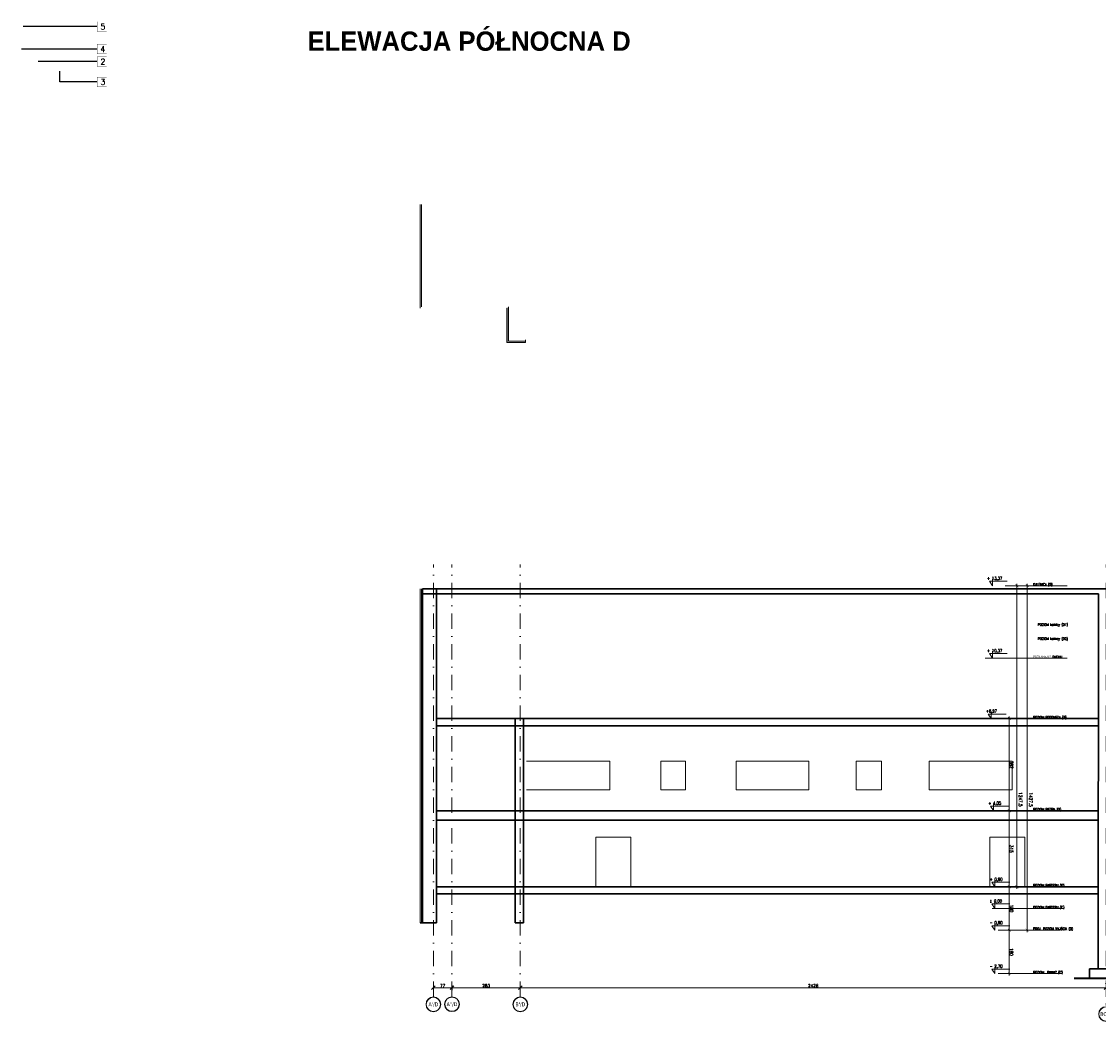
# Model space of a CAD drawing. Header units: millimetres. Extents: x 23192 to 177760, y -399809 to -79279.
# Tile 39 of 70: x 56320 to 60781, y -209475 to -205332. Entities that reach past the tile are written whole.
import ezdxf
from ezdxf.enums import TextEntityAlignment as Align

# ---------------------------------------------------------------- set-up
doc = ezdxf.new("R2010")
doc.units = ezdxf.units.MM
doc.linetypes.add('DASHDOT', pattern=[25.4, 12.7, -6.35, 0, -6.35])
doc.layers.get('0').update_dxf_attribs({"lineweight": 0})
for name, color, linetype, lineweight in [('!! 0_ Istn-sciany', 3, 'Continuous', 30), ('!! 0_ Istn-widok', 1, 'Continuous', 15), ('!! 0_ Opis', 8, 'Continuous', 13), ('!! 1_ tynk zewn  - nowy', 21, 'Continuous', 20), ('!! 1_PROJ Sciany', 2, 'Continuous', 40), ('!! 2_ remont Ocieplenie', 4, 'ZIGZAG', 5), ('!! wymiary osi', 250, 'Continuous', 9), ('0-osie-liniA', 14, 'DASHDOT', 5), ('0-osie-tx', 66, 'Continuous', 9), ('0-rzedne-blok', 62, 'Continuous', 13)]:
    doc.layers.add(name, color=color, linetype=linetype, lineweight=lineweight)
doc.layers.add('!! 0_bloki rzędnych', color=7, linetype='Continuous', lineweight=0, plot=False)
doc.layers.add('ND', color=240, linetype='Continuous', lineweight=0, plot=False)
doc.layers.add('!! 1_ widok', color=4, linetype='Continuous')
doc.layers.add('!!_1  OPISY ELEWACJE', color=250, linetype='Continuous')
doc.styles.add('DEUTSCH', font='SIMPLEX8')
doc.styles.add('SIMPLEX', font='simplex.shx', dxfattribs={"width": 0.77})
doc.styles.add('STYLE10', font='arialbd.ttf')
doc.styles.add('TAHOMA', font='tahoma.ttf')
doc.styles.add('TXT', font='simplex.shx')
doc.linetypes.add('ZIGZAG', pattern='A,0.00254,-5.08,[131,ltypeshp.shx,S=5.08,R=0,X=-5.08,Y=0],-10.16,[131,ltypeshp.shx,S=5.08,R=180,X=5.08,Y=0],-5.08', length=20.32254)
doc.dimstyles.new('DIM50', dxfattribs={"dimscale": 5, "dimtxt": 2.5, "dimasz": 1.5, "dimexe": 0, "dimexo": 0, "dimgap": 0.5, "dimtad": 1, "dimdec": 4, "dimrnd": 0.5, "dimdsep": 46, "dimtxsty": 'TXT', "dimblk1": 'TICK1', "dimblk2": 'TICK1', "dimsah": 1, "dimcen": 0, "dimse1": 1, "dimse2": 1, "dimclrd": 1, "dimclre": 7, "dimclrt": 9, "dimadec": 0, "dimazin": 0, "dimtfac": 1, "dimtdec": 4, "dimtmove": 2, "dimatfit": 3, "dimldrblk": 'TICK1', "dimfxl": 1, "dimtolj": 1, "dimarcsym": 0})
doc.dimstyles.new('OL PB 100', dxfattribs={"dimscale": 4, "dimtxt": 3.5, "dimasz": 0.2, "dimexe": 10, "dimexo": 10, "dimgap": 0.5, "dimtad": 1, "dimdec": 1, "dimrnd": 0.5, "dimzin": 9, "dimdsep": 46, "dimtxsty": 'SIMPLEX', "dimblk": 'thick_MSz', "dimcen": 0.05, "dimdle": 8, "dimse1": 1, "dimse2": 1, "dimclrd": 256, "dimclre": 256, "dimclrt": 3, "dimadec": 1, "dimazin": 2, "dimtfac": 1, "dimtdec": 1, "dimtix": 1, "dimtofl": 0, "dimtmove": 2, "dimatfit": 3, "dimldrblk": 'thick_MSz', "dimfxl": 10, "dimfxlon": 1, "dimtolj": 1, "dimlwd": -1, "dimlwe": -1, "dimarcsym": 0})

# ---------------------------------------------------------------- blocks, each defined once
blk = doc.blocks.new('D_kota')
for p, q in [((-0.8, 15), (8.7, 15)), ((8.7, 0), (-0.8, 15)), ((8.7, 0), (8.7, 23))]:
    blk.add_line(p, q)
blk.add_lwpolyline([(-0.8, 15), (57.9, 15)])
at = {"style": 'DEUTSCH', "width": 0.8}
blk.add_attdef('POZ.ARCH', (7.3, 19.7), '', height=10, dxfattribs=at)
blk = doc.blocks.new('thick_MSz')
for p, q in [((-10, 0), (10, 0)), ((0, 15), (0, -15))]:
    blk.add_line(p, q)
at = {"const_width": 2, "elevation": 2}
blk.add_lwpolyline([(-7.1, -7.1), (7.1, 7.1)], dxfattribs=at)
blk = doc.blocks.new('*D3830')
at = {"layer": 'DEFPOINTS', "color": 0, "ltscale": 100, "transparency": 16777216}
for p in [(-7256.9, 8688.1), (-7256.9, 8610.3), (-6009.6, 8600.1)]:
    blk.add_point(p, dxfattribs=at)
at = {"layer": 'ND', "ltscale": 100, "transparency": 16777216}
blk.add_line((-6010.4, 8610.3), (-7256.1, 8610.3), dxfattribs=at)
at = {"layer": 'ND', "ltscale": 100, "transparency": 16777216, "xscale": 0.8, "yscale": 0.8, "zscale": 0.8}
for p, rotation in [((-7256.9, 8610.3), 180.0000000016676), ((-6009.6, 8610.3), 1.667526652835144e-09)]:
    blk.add_blockref('thick_MSz', p, dxfattribs=dict(at, rotation=rotation))
at = {"layer": 'ND', "color": 3, "ltscale": 100, "transparency": 16777216, "insert": (-6894.8, 8595.3), "char_height": 14, "attachment_point": 5, "rotation": 180, "style": 'SIMPLEX'}
blk.add_mtext('\\A1;1247.5', dxfattribs=at)
blk = doc.blocks.new('*D3831')
at = {"layer": 'DEFPOINTS', "color": 0, "ltscale": 100, "transparency": 16777216}
for p in [(-7436.9, 8703.8), (-7256.9, 8703.8), (-7256.9, 8642)]:
    blk.add_point(p, dxfattribs=at)
at = {"layer": 'ND', "ltscale": 100, "transparency": 16777216}
blk.add_line((-7436.1, 8642), (-7257.7, 8642), dxfattribs=at)
at = {"layer": 'ND', "ltscale": 100, "transparency": 16777216, "xscale": 0.8, "yscale": 0.8, "zscale": 0.8}
for p, rotation in [((-7436.9, 8642), 180.0000000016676), ((-7256.9, 8642), 1.667526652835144e-09)]:
    blk.add_blockref('thick_MSz', p, dxfattribs=dict(at, rotation=rotation))
at = {"layer": 'ND', "color": 3, "ltscale": 100, "transparency": 16777216, "insert": (-7346.9, 8633), "char_height": 14, "attachment_point": 5, "rotation": 180, "style": 'SIMPLEX'}
blk.add_mtext('\\A1;180', dxfattribs=at)
blk = doc.blocks.new('*D3832')
at = {"layer": 'DEFPOINTS', "color": 0, "ltscale": 100, "transparency": 16777216}
for p in [(-7256.9, 8703.8), (-6941.9, 8703.8), (-6941.9, 8642)]:
    blk.add_point(p, dxfattribs=at)
at = {"layer": 'ND', "ltscale": 100, "transparency": 16777216}
blk.add_line((-7256.1, 8642), (-6942.7, 8642), dxfattribs=at)
at = {"layer": 'ND', "ltscale": 100, "transparency": 16777216, "xscale": 0.8, "yscale": 0.8, "zscale": 0.8, "rotation": 180}
blk.add_blockref('thick_MSz', (-7256.9, 8642), dxfattribs=at)
at = {"layer": 'ND', "ltscale": 100, "transparency": 16777216, "xscale": 0.8, "yscale": 0.8, "zscale": 0.8}
blk.add_blockref('thick_MSz', (-6941.9, 8642), dxfattribs=at)
at = {"layer": 'ND', "color": 3, "ltscale": 100, "transparency": 16777216, "insert": (-7099.4, 8633), "char_height": 14, "attachment_point": 5, "rotation": 180, "style": 'SIMPLEX'}
blk.add_mtext('\\A1;315', dxfattribs=at)
blk = doc.blocks.new('*D3833')
at = {"layer": 'DEFPOINTS', "color": 0, "ltscale": 100, "transparency": 16777216}
for p in [(-6941.9, 8703.8), (-6559.9, 8703.8), (-6559.9, 8642)]:
    blk.add_point(p, dxfattribs=at)
at = {"layer": 'ND', "ltscale": 100, "transparency": 16777216}
blk.add_line((-6941.1, 8642), (-6560.7, 8642), dxfattribs=at)
at = {"layer": 'ND', "ltscale": 100, "transparency": 16777216, "xscale": 0.8, "yscale": 0.8, "zscale": 0.8, "rotation": 180}
blk.add_blockref('thick_MSz', (-6941.9, 8642), dxfattribs=at)
at = {"layer": 'ND', "ltscale": 100, "transparency": 16777216, "xscale": 0.8, "yscale": 0.8, "zscale": 0.8}
blk.add_blockref('thick_MSz', (-6559.9, 8642), dxfattribs=at)
at = {"layer": 'ND', "color": 3, "ltscale": 100, "transparency": 16777216, "insert": (-6750.9, 8633), "char_height": 14, "attachment_point": 5, "rotation": 180, "style": 'SIMPLEX'}
blk.add_mtext('\\A1;382', dxfattribs=at)
blk = doc.blocks.new('*D3834')
at = {"layer": 'DEFPOINTS', "color": 0, "ltscale": 100, "transparency": 16777216}
for p in [(-7616.9, 8679.3), (-7436.9, 8679.3), (-7436.9, 8642)]:
    blk.add_point(p, dxfattribs=at)
at = {"layer": 'ND', "ltscale": 100, "transparency": 16777216}
blk.add_line((-7616.1, 8642), (-7437.7, 8642), dxfattribs=at)
at = {"layer": 'ND', "ltscale": 100, "transparency": 16777216, "xscale": 0.8, "yscale": 0.8, "zscale": 0.8}
for p, rotation in [((-7616.9, 8642), 180.0000000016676), ((-7436.9, 8642), 1.667526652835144e-09)]:
    blk.add_blockref('thick_MSz', p, dxfattribs=dict(at, rotation=rotation))
at = {"layer": 'ND', "color": 3, "ltscale": 100, "transparency": 16777216, "insert": (-7526.9, 8633), "char_height": 14, "attachment_point": 5, "rotation": 180, "style": 'SIMPLEX'}
blk.add_mtext('\\A1;180', dxfattribs=at)
blk = doc.blocks.new('*D3835')
at = {"layer": 'DEFPOINTS', "color": 0, "ltscale": 100, "transparency": 16777216}
for p in [(-7436.9, 8688.1), (-7436.9, 8567.8), (-6009.6, 8557.6)]:
    blk.add_point(p, dxfattribs=at)
at = {"layer": 'ND', "ltscale": 100, "transparency": 16777216}
blk.add_line((-6010.4, 8567.8), (-7436.1, 8567.8), dxfattribs=at)
at = {"layer": 'ND', "ltscale": 100, "transparency": 16777216, "xscale": 0.8, "yscale": 0.8, "zscale": 0.8}
for p, rotation in [((-7436.9, 8567.8), 180.0000000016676), ((-6009.6, 8567.8), 1.667526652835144e-09)]:
    blk.add_blockref('thick_MSz', p, dxfattribs=dict(at, rotation=rotation))
at = {"layer": 'ND', "color": 3, "ltscale": 100, "transparency": 16777216, "insert": (-6895.9, 8552.8), "char_height": 14, "attachment_point": 5, "rotation": 180, "style": 'SIMPLEX'}
blk.add_mtext('\\A1;1427.5', dxfattribs=at)
blk = doc.blocks.new('*U81')
h = blk.add_hatch(color=256)
edge = h.paths.add_edge_path()
edge.add_arc((0, 0), 30.6, 0, 360)
edge = h.paths.add_edge_path(flags=17)
edge.add_arc((0, 0), 29.4, 0, 360)
for radius in [30.6, 29.4]:
    blk.add_circle((0, 0), radius)
at = {"style": 'TAHOMA', "flags": 8}
blk.add_attdef('ANSICHTSNUMMER', text='', height=16, dxfattribs=at).set_placement((0, 0), align=Align.MIDDLE_CENTER)
blk = doc.blocks.new('TICK1')
at = {"color": 2}
blk.add_line((-1, -1), (1, 1), dxfattribs=at)
at = {"color": 0}
for p, q in [((0, 0), (-1, 0)), ((0, -1.4), (0, 1.4))]:
    blk.add_line(p, q, dxfattribs=at)
blk = doc.blocks.new('*D3701')
at = {"layer": '!! wymiary osi', "color": 1, "lineweight": -2, "transparency": 16777216}
blk.add_line((58033.6, -216280.7), (58095.6, -216280.7), dxfattribs=at)
at = {"layer": 'DEFPOINTS', "color": 0, "transparency": 16777216}
for p in [(58103.1, -216280.7), (58026.1, -216318.8), (58103.1, -216318.3)]:
    blk.add_point(p, dxfattribs=at)
at = {"layer": '!! wymiary osi', "color": 1, "lineweight": -2, "transparency": 16777216, "xscale": 7.5, "yscale": 7.5, "zscale": 7.5, "rotation": 180}
blk.add_blockref('TICK1', (58026.1, -216280.7), dxfattribs=at)
at = {"layer": '!! wymiary osi', "color": 1, "lineweight": -2, "transparency": 16777216, "xscale": 7.5, "yscale": 7.5, "zscale": 7.5}
blk.add_blockref('TICK1', (58103.1, -216280.7), dxfattribs=at)
at = {"layer": '!! wymiary osi', "color": 9, "transparency": 16777216, "insert": (58064.6, -216271.9), "char_height": 12.5, "attachment_point": 5, "style": 'TXT'}
blk.add_mtext('\\A1;77', dxfattribs=at)
blk = doc.blocks.new('*D3702')
at = {"layer": '!! wymiary osi', "color": 1, "lineweight": -2, "transparency": 16777216}
blk.add_line((58110.6, -216280.7), (58378.6, -216280.7), dxfattribs=at)
at = {"layer": 'DEFPOINTS', "color": 0, "transparency": 16777216}
for p in [(58386.1, -216280.7), (58386.1, -216280.7), (58103.1, -216318.3)]:
    blk.add_point(p, dxfattribs=at)
at = {"layer": '!! wymiary osi', "color": 1, "lineweight": -2, "transparency": 16777216, "xscale": 7.5, "yscale": 7.5, "zscale": 7.5, "rotation": 180}
blk.add_blockref('TICK1', (58103.1, -216280.7), dxfattribs=at)
at = {"layer": '!! wymiary osi', "color": 1, "lineweight": -2, "transparency": 16777216, "xscale": 7.5, "yscale": 7.5, "zscale": 7.5}
blk.add_blockref('TICK1', (58386.1, -216280.7), dxfattribs=at)
at = {"layer": '!! wymiary osi', "color": 9, "transparency": 16777216, "insert": (58244.6, -216271.9), "char_height": 12.5, "attachment_point": 5, "style": 'TXT'}
blk.add_mtext('\\A1;283', dxfattribs=at)
blk = doc.blocks.new('*D3703')
at = {"layer": '!! wymiary osi', "color": 1, "lineweight": -2, "transparency": 16777216}
blk.add_line((58393.6, -216280.7), (60804.6, -216280.7), dxfattribs=at)
at = {"layer": 'DEFPOINTS', "color": 0, "transparency": 16777216}
for p in [(58386.1, -216280.7), (60812.1, -216280.7), (60812.1, -216280.7)]:
    blk.add_point(p, dxfattribs=at)
at = {"layer": '!! wymiary osi', "color": 1, "lineweight": -2, "transparency": 16777216, "xscale": 7.5, "yscale": 7.5, "zscale": 7.5, "rotation": 180}
blk.add_blockref('TICK1', (58386.1, -216280.7), dxfattribs=at)
at = {"layer": '!! wymiary osi', "color": 1, "lineweight": -2, "transparency": 16777216, "xscale": 7.5, "yscale": 7.5, "zscale": 7.5}
blk.add_blockref('TICK1', (60812.1, -216280.7), dxfattribs=at)
at = {"layer": '!! wymiary osi', "color": 9, "transparency": 16777216, "insert": (59599.1, -216271.9), "char_height": 12.5, "attachment_point": 5, "style": 'TXT'}
blk.add_mtext('\\A1;2426', dxfattribs=at)
blk = doc.blocks.new('*D3704')
at = {"layer": '!! wymiary osi', "color": 1, "lineweight": -2, "transparency": 16777216}
blk.add_line((60819.6, -216280.7), (60835.1, -216280.7), dxfattribs=at)
at = {"layer": 'DEFPOINTS', "color": 0, "transparency": 16777216}
for p in [(60812.1, -216280.7), (60842.6, -216280.7), (60842.6, -216280.7)]:
    blk.add_point(p, dxfattribs=at)
at = {"layer": '!! wymiary osi', "color": 1, "lineweight": -2, "transparency": 16777216, "xscale": 7.5, "yscale": 7.5, "zscale": 7.5, "rotation": 180}
blk.add_blockref('TICK1', (60812.1, -216280.7), dxfattribs=at)
at = {"layer": '!! wymiary osi', "color": 1, "lineweight": -2, "transparency": 16777216, "xscale": 7.5, "yscale": 7.5, "zscale": 7.5}
blk.add_blockref('TICK1', (60842.6, -216280.7), dxfattribs=at)
at = {"layer": '!! wymiary osi', "color": 9, "transparency": 16777216, "insert": (60827.3, -216258.2), "char_height": 12.5, "attachment_point": 5, "style": 'TXT'}
blk.add_mtext('\\A1;30.5', dxfattribs=at)
blk = doc.blocks.new('*D3705')
at = {"layer": '!! wymiary osi', "color": 1, "lineweight": -2, "transparency": 16777216}
blk.add_line((60850.1, -216280.7), (61404.6, -216280.7), dxfattribs=at)
at = {"layer": 'DEFPOINTS', "color": 0, "transparency": 16777216}
for p in [(60842.6, -216280.7), (61412.1, -216280.7), (61412.1, -216280.7)]:
    blk.add_point(p, dxfattribs=at)
at = {"layer": '!! wymiary osi', "color": 1, "lineweight": -2, "transparency": 16777216, "xscale": 7.5, "yscale": 7.5, "zscale": 7.5, "rotation": 180}
blk.add_blockref('TICK1', (60842.6, -216280.7), dxfattribs=at)
at = {"layer": '!! wymiary osi', "color": 1, "lineweight": -2, "transparency": 16777216, "xscale": 7.5, "yscale": 7.5, "zscale": 7.5}
blk.add_blockref('TICK1', (61412.1, -216280.7), dxfattribs=at)
at = {"layer": '!! wymiary osi', "color": 9, "transparency": 16777216, "insert": (61127.3, -216271.9), "char_height": 12.5, "attachment_point": 5, "style": 'TXT'}
blk.add_mtext('\\A1;569.5', dxfattribs=at)
blk = doc.blocks.new('*D3706')
at = {"layer": '!! wymiary osi', "color": 1, "lineweight": -2, "transparency": 16777216}
blk.add_line((61419.6, -216280.7), (61655.1, -216280.7), dxfattribs=at)
at = {"layer": 'DEFPOINTS', "color": 0, "transparency": 16777216}
for p in [(61412.1, -216280.7), (61662.6, -216280.7), (61662.6, -216280.7)]:
    blk.add_point(p, dxfattribs=at)
at = {"layer": '!! wymiary osi', "color": 1, "lineweight": -2, "transparency": 16777216, "xscale": 7.5, "yscale": 7.5, "zscale": 7.5, "rotation": 180}
blk.add_blockref('TICK1', (61412.1, -216280.7), dxfattribs=at)
at = {"layer": '!! wymiary osi', "color": 1, "lineweight": -2, "transparency": 16777216, "xscale": 7.5, "yscale": 7.5, "zscale": 7.5}
blk.add_blockref('TICK1', (61662.6, -216280.7), dxfattribs=at)
at = {"layer": '!! wymiary osi', "color": 9, "transparency": 16777216, "insert": (61537.3, -216271.9), "char_height": 12.5, "attachment_point": 5, "style": 'TXT'}
blk.add_mtext('\\A1;250.5', dxfattribs=at)
blk = doc.blocks.new('*D3707')
at = {"layer": '!! wymiary osi', "color": 1, "lineweight": -2, "transparency": 16777216}
blk.add_line((61670.1, -216280.7), (62003.6, -216280.7), dxfattribs=at)
at = {"layer": 'DEFPOINTS', "color": 0, "transparency": 16777216}
for p in [(61662.6, -216280.7), (62011.1, -216280.7), (62011.1, -216280.7)]:
    blk.add_point(p, dxfattribs=at)
at = {"layer": '!! wymiary osi', "color": 1, "lineweight": -2, "transparency": 16777216, "xscale": 7.5, "yscale": 7.5, "zscale": 7.5, "rotation": 180}
blk.add_blockref('TICK1', (61662.6, -216280.7), dxfattribs=at)
at = {"layer": '!! wymiary osi', "color": 1, "lineweight": -2, "transparency": 16777216, "xscale": 7.5, "yscale": 7.5, "zscale": 7.5}
blk.add_blockref('TICK1', (62011.1, -216280.7), dxfattribs=at)
at = {"layer": '!! wymiary osi', "color": 9, "transparency": 16777216, "insert": (61836.8, -216271.9), "char_height": 12.5, "attachment_point": 5, "style": 'TXT'}
blk.add_mtext('\\A1;348.5', dxfattribs=at)
blk = doc.blocks.new('*D3708')
at = {"layer": '!! wymiary osi', "color": 1, "lineweight": -2, "transparency": 16777216}
blk.add_line((62018.6, -216280.7), (62602.6, -216280.7), dxfattribs=at)
at = {"layer": 'DEFPOINTS', "color": 0, "transparency": 16777216}
for p in [(62011.1, -216280.7), (62610.1, -216280.7), (62610.1, -216280.7)]:
    blk.add_point(p, dxfattribs=at)
at = {"layer": '!! wymiary osi', "color": 1, "lineweight": -2, "transparency": 16777216, "xscale": 7.5, "yscale": 7.5, "zscale": 7.5, "rotation": 180}
blk.add_blockref('TICK1', (62011.1, -216280.7), dxfattribs=at)
at = {"layer": '!! wymiary osi', "color": 1, "lineweight": -2, "transparency": 16777216, "xscale": 7.5, "yscale": 7.5, "zscale": 7.5}
blk.add_blockref('TICK1', (62610.1, -216280.7), dxfattribs=at)
at = {"layer": '!! wymiary osi', "color": 9, "transparency": 16777216, "insert": (62310.6, -216271.9), "char_height": 12.5, "attachment_point": 5, "style": 'TXT'}
blk.add_mtext('\\A1;599', dxfattribs=at)
blk = doc.blocks.new('*D3709')
at = {"layer": '!! wymiary osi', "color": 1, "lineweight": -2, "transparency": 16777216}
blk.add_line((62617.6, -216280.7), (63385.1, -216280.7), dxfattribs=at)
at = {"layer": 'DEFPOINTS', "color": 0, "transparency": 16777216}
for p in [(62610.1, -216280.7), (63392.6, -216280.7), (63392.6, -216280.7)]:
    blk.add_point(p, dxfattribs=at)
at = {"layer": '!! wymiary osi', "color": 1, "lineweight": -2, "transparency": 16777216, "xscale": 7.5, "yscale": 7.5, "zscale": 7.5, "rotation": 180}
blk.add_blockref('TICK1', (62610.1, -216280.7), dxfattribs=at)
at = {"layer": '!! wymiary osi', "color": 1, "lineweight": -2, "transparency": 16777216, "xscale": 7.5, "yscale": 7.5, "zscale": 7.5}
blk.add_blockref('TICK1', (63392.6, -216280.7), dxfattribs=at)
at = {"layer": '!! wymiary osi', "color": 9, "transparency": 16777216, "insert": (63001.3, -216271.9), "char_height": 12.5, "attachment_point": 5, "style": 'TXT'}
blk.add_mtext('\\A1;782.5', dxfattribs=at)
blk = doc.blocks.new('BLOK POZIOMY SALA GIMNASTYCZNA')
for p, q in [((-7616.85, 8430.57), (-7616.85, 8688.11)), ((-7436.85, 8430.57), (-7436.85, 8688.11)), ((-7256.85, 8430.57), (-7256.85, 8688.11)), ((-6941.85, 8430.57), (-6941.85, 8688.11)), ((-6559.85, 8401.77), (-6559.85, 8659.32)), ((-6309.42, 8401.77), (-6309.42, 8659.32)), ((-6009.57, 8401.77), (-6009.57, 8659.32))]:
    blk.add_line(p, q)
for points in [[(-7346.85, 8712.69), (-7346.85, 8429.66)], [(-6309.42, 8401.77), (-6309.42, 8741.67)]]:
    blk.add_lwpolyline(points)
at = {"layer": '0-rzedne-blok'}
ref = blk.add_blockref('D_kota', (-7616.85, 8712.69), dxfattribs=dict(at, xscale=1.250000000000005, yscale=1.250000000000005, zscale=1.250000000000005, rotation=270))
ref.add_attrib('POZ.ARCH', '- 2,70  ', (-7592.27, 8723.52), dxfattribs={"layer": '0', "height": 12.5, "rotation": 270, "style": 'DEUTSCH', "width": 0.8})
ref = blk.add_blockref('D_kota', (-7436.85, 8712.69), dxfattribs=dict(at, xscale=1.250000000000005, yscale=1.250000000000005, zscale=1.250000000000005, rotation=270))
ref.add_attrib('POZ.ARCH', '- 0,90  ', (-7412.27, 8723.52), dxfattribs={"layer": '0', "height": 12.5, "rotation": 270, "style": 'DEUTSCH', "width": 0.8})
ref = blk.add_blockref('D_kota', (-7346.85, 8712.69), dxfattribs=dict(at, xscale=1.250000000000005, yscale=1.250000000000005, zscale=1.250000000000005, rotation=270))
ref.add_attrib('POZ.ARCH', '%%p 0,00  ', (-7322.27, 8723.52), dxfattribs={"layer": '0', "height": 12.5, "rotation": 270, "style": 'DEUTSCH', "width": 0.8})
ref = blk.add_blockref('D_kota', (-7256.85, 8712.69), dxfattribs=dict(at, xscale=1.250000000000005, yscale=1.250000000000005, zscale=1.250000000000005, rotation=270))
ref.add_attrib('POZ.ARCH', '+ 0,90  ', (-7232.27, 8723.52), dxfattribs={"layer": '0', "height": 12.5, "rotation": 270, "style": 'DEUTSCH', "width": 0.8})
ref = blk.add_blockref('D_kota', (-6941.38, 8718.1), dxfattribs=dict(at, xscale=1.250000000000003, yscale=1.250000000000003, zscale=1.250000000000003, rotation=269.9999999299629))
ref.add_attrib('POZ.ARCH', '+ 4,05', (-6916.8, 8728.93), dxfattribs={"layer": '0', "height": 12.5, "rotation": 270, "style": 'DEUTSCH', "width": 0.8})
ref = blk.add_blockref('D_kota', (-6559.85, 8727.86), dxfattribs=dict(at, xscale=1.250000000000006, yscale=1.250000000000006, zscale=1.250000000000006, rotation=270))
ref.add_attrib('POZ.ARCH', '+6,97', (-6535.27, 8738.69), dxfattribs={"layer": '0', "height": 12.5, "rotation": 270, "style": 'DEUTSCH', "width": 0.8})
ref = blk.add_blockref('D_kota', (-6309.42, 8723.05), dxfattribs=dict(at, xscale=1.250000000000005, yscale=1.250000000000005, zscale=1.250000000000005, rotation=270))
ref.add_attrib('POZ.ARCH', '+ 10,37', (-6284.84, 8733.88), dxfattribs={"layer": '0', "height": 12.5, "rotation": 270, "style": 'DEUTSCH', "width": 0.8})
ref = blk.add_blockref('D_kota', (-6009.57, 8723.05), dxfattribs=dict(at, xscale=1.250000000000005, yscale=1.250000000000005, zscale=1.250000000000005, rotation=270))
ref.add_attrib('POZ.ARCH', '+ 13,37', (-5984.99, 8733.88), dxfattribs={"layer": '0', "height": 12.5, "rotation": 270, "style": 'DEUTSCH', "width": 0.8})
at = {"style": 'SIMPLEX', "width": 0.77}
for s, p in [('POZIOM  PIWNIC (C)', (-7616.31, 8542.85)), ('PROJ. POZIOM WYJŚCIA (D)', (-7436.31, 8542.85)), ('POZIOM PARTERU (C)', (-7346.85, 8542.85)), ('POZIOM PARTERU (D)', (-7256.31, 8542.85)), ('POZIOM PIĘTRA (D)', (-6941.31, 8542.85)), ('POZIOM PODDASZA (D)', (-6559.85, 8542.85)), ('PRZŁAMANIE DACHU', (-6309.42, 8542.85)), ('POZIOM kalnicy (D2)', (-6234.21, 8523.33, -0.04)), ('POZIOM kalnicy (D1)', (-6175.6, 8523.33, -0.04)), ('KALENICA (D)', (-6009.57, 8542.85))]:
    blk.add_text(s, height=10, rotation=270, dxfattribs=at).set_placement(p)
at = {"layer": 'ND', "ltscale": 100}
for base, p1, p2, picture, middle in [((-7256.85, 8641.97), (-7436.85, 8703.84), (-7256.85, 8703.84), '*D3831', (-7346.85, 8632.97)), ((-7436.85, 8641.97), (-7616.85, 8679.26), (-7436.85, 8679.26), '*D3834', (-7526.85, 8632.97))]:
    dim = blk.add_linear_dim(base=base, p1=p1, p2=p2, angle=0, dimstyle='OL PB 100', dxfattribs=at)
    dim.commit()
    dim.dimension.update_dxf_attribs({"geometry": picture, "text_midpoint": middle})
for base, p1, p2, picture, middle in [((-6941.85, 8641.97), (-7256.85, 8703.84), (-6941.85, 8703.84), '*D3832', (-7099.35, 8632.97)), ((-6559.85, 8641.97), (-6941.85, 8703.84), (-6559.85, 8703.84), '*D3833', (-6750.85, 8632.97))]:
    dim = blk.add_linear_dim(base=base, p1=p1, p2=p2, dimstyle='OL PB 100', dxfattribs=at)
    dim.commit()
    dim.dimension.update_dxf_attribs({"geometry": picture, "text_midpoint": middle})
for base, p1, p2, picture, middle in [((-7436.85, 8567.75), (-6009.57, 8557.61), (-7436.85, 8688.11), '*D3835', (-6895.9, 8552.8)), ((-7256.85, 8610.27), (-6009.57, 8600.13), (-7256.85, 8688.11), '*D3830', (-6894.77, 8595.31))]:
    dim = blk.add_linear_dim(base=base, p1=p1, p2=p2, angle=0, dimstyle='OL PB 100', dxfattribs=at)
    dim.commit()
    dim.dimension.update_dxf_attribs({"geometry": picture, "text_midpoint": middle, "dimtype": 160})
blk = doc.blocks.new('BLOK OSIE D-E PD')
at = {"layer": '!! 1_ widok'}
blk.add_lwpolyline([(60824.56735, -214006.53045), (60824.56735, -214031.53045)], dxfattribs=at)
at = {"layer": '0-osie-liniA', "ltscale": 5}
for points in [[(58026.06735, -216318.84626), (58026.06735, -214526.31528)], [(58103.06735, -216318.84626), (58103.06735, -214526.31528)], [(58386.06735, -216318.84626), (58386.06735, -214526.31528)], [(60812.06735, -216318.84626), (60812.06735, -214526.31528)], [(60842.56735, -214526.31528), (60842.56735, -216318.84626)], [(61412.06735, -214526.31528), (61412.06735, -216318.84626)], [(61662.56735, -214526.31528), (61662.56735, -216318.84626)], [(62011.06735, -214526.31528), (62011.06735, -216318.84626)], [(62610.06735, -214526.31528), (62610.06735, -216318.84626)], [(63392.56735, -214526.31528), (63392.56735, -216318.84626)]]:
    blk.add_lwpolyline(points, dxfattribs=at)
at = {"layer": '0-osie-tx'}
ref = blk.add_blockref('*U81', (58026.06735, -216349.44626), dxfattribs=dict(at, rotation=180))
ref.add_attrib('ANSICHTSNUMMER', "A'/D", dxfattribs={"layer": '0', "height": 16, "style": 'TAHOMA', "flags": 8}).set_placement((58026.06735, -216349.44626), align=Align.MIDDLE_CENTER)
ref = blk.add_blockref('*U81', (58103.06735, -216348.94626), dxfattribs=dict(at, rotation=180))
ref.add_attrib('ANSICHTSNUMMER', 'A"/D', dxfattribs={"layer": '0', "height": 16, "style": 'TAHOMA', "flags": 8}).set_placement((58103.06735, -216348.94626), align=Align.MIDDLE_CENTER)
ref = blk.add_blockref('*U81', (58386.06735, -216349.44626), dxfattribs=dict(at, rotation=180))
ref.add_attrib('ANSICHTSNUMMER', "B'/D", dxfattribs={"layer": '0', "height": 16, "style": 'TAHOMA', "flags": 8}).set_placement((58386.06735, -216349.44626), align=Align.MIDDLE_CENTER)
ref = blk.add_blockref('*U81', (60842.56735, -216349.44626), dxfattribs=dict(at, rotation=180))
ref.add_attrib('ANSICHTSNUMMER', "E/D'", dxfattribs={"layer": '0', "height": 16, "style": 'TAHOMA', "flags": 8}).set_placement((60842.56735, -216349.44626), align=Align.MIDDLE_CENTER)
ref = blk.add_blockref('*U81', (61412.06735, -216349.44626), dxfattribs=dict(at, rotation=180))
ref.add_attrib('ANSICHTSNUMMER', 'C/E', dxfattribs={"layer": '0', "height": 16, "style": 'TAHOMA', "flags": 8}).set_placement((61412.06735, -216349.44626), align=Align.MIDDLE_CENTER)
ref = blk.add_blockref('*U81', (61662.56735, -216349.44626), dxfattribs=dict(at, rotation=180))
ref.add_attrib('ANSICHTSNUMMER', "E/E'", dxfattribs={"layer": '0', "height": 16, "style": 'TAHOMA', "flags": 8}).set_placement((61662.56735, -216349.44626), align=Align.MIDDLE_CENTER)
ref = blk.add_blockref('*U81', (62011.06735, -216349.44626), dxfattribs=dict(at, rotation=180))
ref.add_attrib('ANSICHTSNUMMER', 'BC/F', dxfattribs={"layer": '0', "height": 16, "style": 'TAHOMA', "flags": 8}).set_placement((62011.06735, -216349.44626), align=Align.MIDDLE_CENTER)
ref = blk.add_blockref('*U81', (62610.06735, -216349.44626), dxfattribs=dict(at, rotation=180))
ref.add_attrib('ANSICHTSNUMMER', "E/F'", dxfattribs={"layer": '0', "height": 16, "style": 'TAHOMA', "flags": 8}).set_placement((62610.06735, -216349.44626), align=Align.MIDDLE_CENTER)
ref = blk.add_blockref('*U81', (63392.56735, -216349.44626), dxfattribs=dict(at, rotation=180))
ref.add_attrib('ANSICHTSNUMMER', "E/G'", dxfattribs={"layer": '0', "height": 16, "style": 'TAHOMA', "flags": 8}).set_placement((63392.56735, -216349.44626), align=Align.MIDDLE_CENTER)
ref = blk.add_blockref('*U81', (60812.06735, -216389.74455), dxfattribs=dict(at, rotation=180))
ref.add_attrib('ANSICHTSNUMMER', 'BC/D', dxfattribs={"layer": '0', "height": 16, "style": 'TAHOMA', "flags": 8}).set_placement((60812.06735, -216389.74455), align=Align.MIDDLE_CENTER)
at = {"layer": '!! wymiary osi'}
for base, p1, p2, picture, middle in [((58103.06735, -216280.68013), (58026.06735, -216318.84626), (58103.06735, -216318.34626), '*D3701', (58064.56735, -216271.93013)), ((58386.06735, -216280.68013), (58103.06735, -216318.34626), (58386.06735, -216280.68013), '*D3702', (58244.56735, -216271.93013)), ((60812.06735, -216280.68013), (58386.06735, -216280.68013), (60812.06735, -216280.68013), '*D3703', (59599.06735, -216271.93013)), ((60842.56735, -216280.68013), (60812.06735, -216280.68013), (60842.56735, -216280.68013), '*D3704', (60827.31735, -216258.18013)), ((61412.06735, -216280.68013), (60842.56735, -216280.68013), (61412.06735, -216280.68013), '*D3705', (61127.31735, -216271.93013)), ((61662.56735, -216280.68013), (61412.06735, -216280.68013), (61662.56735, -216280.68013), '*D3706', (61537.31735, -216271.93013)), ((62011.06735, -216280.68013), (61662.56735, -216280.68013), (62011.06735, -216280.68013), '*D3707', (61836.81735, -216271.93013)), ((62610.06735, -216280.68013), (62011.06735, -216280.68013), (62610.06735, -216280.68013), '*D3708', (62310.56735, -216271.93013)), ((63392.56735, -216280.68013), (62610.06735, -216280.68013), (63392.56735, -216280.68013), '*D3709', (63001.31735, -216271.93013))]:
    dim = blk.add_linear_dim(base=base, p1=p1, p2=p2, dimstyle='DIM50', dxfattribs=at)
    dim.commit()
    dim.dimension.update_dxf_attribs({"geometry": picture, "text_midpoint": middle})

msp = doc.modelspace()

# ---------------------------------------------------------------- linework, layer by layer
at = {"layer": '!! 0_ Istn-sciany'}
for p, q in [((57981.56735, -207682.84422), (57981.56735, -209066.97711)), ((58038.56735, -207682.84422), (58038.56735, -209066.97711)), ((58364.56735, -208219.97711), (58364.56735, -209066.97711)), ((58398.56735, -208219.97711), (58398.56735, -209066.97711))]:
    msp.add_line(p, q, dxfattribs=at)
for points in [[(57981.56735, -207682.84422), (60886.12655, -207682.84422)], [(57981.56735, -207702.84422), (60780.55256, -207702.84422)], [(60780.55256, -207702.84422), (60779.40359, -209256.97711)], [(58038.56735, -208219.97711), (60780.56735, -208219.97711)], [(58038.56735, -208249.97711), (60780.56735, -208249.97711)], [(58038.56735, -208601.97711), (60780.56735, -208601.97711)], [(60079.56735, -208601.97711), (60423.56735, -208601.97711)], [(58038.56735, -208640.97711), (60780.56735, -208640.97711)], [(58038.56735, -208916.97711), (60780.56735, -208916.97711)], [(58038.56735, -208946.97711), (60780.56735, -208946.97711)], [(57970.56735, -209066.97711), (58038.56735, -209066.97711)], [(58364.56735, -209066.97711), (58398.56735, -209066.97711)], [(60779.51449, -209296.97711), (60828.51449, -209296.97711)]]:
    msp.add_lwpolyline(points, dxfattribs=at)
msp.add_lwpolyline([(60743.51449, -209256.97711), (60823.51449, -209256.97711), (60823.51449, -209296.97711), (60743.51449, -209296.97711)], close=True, dxfattribs=at)
at = {"layer": '!! 0_ Istn-widok'}
for points in [[(58757.38156, -208395.97711), (58411.56735, -208395.97711)], [(58757.38156, -208515.97711), (58757.38156, -208395.97711)], [(58967.38156, -208515.97711), (58967.38156, -208395.97711)], [(59070.38156, -208395.97711), (58967.38156, -208395.97711)], [(59070.38156, -208515.97711), (59070.38156, -208395.97711)], [(59280.38156, -208515.97711), (59280.38156, -208395.97711)], [(59580.56735, -208395.97711), (59280.38156, -208395.97711)], [(59580.56735, -208515.97711), (59580.56735, -208395.97711)], [(59776.56735, -208515.97711), (59776.56735, -208395.97711)], [(59881.56735, -208395.97711), (59776.56735, -208395.97711)], [(59881.56735, -208515.97711), (59881.56735, -208395.97711)], [(60079.56735, -208395.97711), (60423.56735, -208395.97711)], [(60079.56735, -208515.97711), (60079.56735, -208395.97711)], [(60423.56735, -208515.97711), (60423.56735, -208395.97711)], [(58757.38156, -208515.97711), (58411.56735, -208515.97711)], [(59070.38156, -208515.97711), (58967.38156, -208515.97711)], [(59580.56735, -208515.97711), (59280.38156, -208515.97711)], [(59881.56735, -208515.97711), (59776.56735, -208515.97711)], [(60079.56735, -208515.97711), (60423.56735, -208515.97711)], [(58698.56735, -208916.97711), (58698.56735, -208711.97711), (58843.56735, -208711.97711), (58843.56735, -208916.97711)], [(60331.06735, -208916.97711), (60331.06735, -208711.97711), (60476.06735, -208711.97711), (60476.06735, -208916.97711)]]:
    msp.add_lwpolyline(points, dxfattribs=at)
at = {"layer": '!! 1_ tynk zewn  - nowy'}
for p, q in [((57970.56735, -207682.84422), (57970.56735, -209066.97711)), ((57971.56735, -207682.84422), (57971.56735, -209066.97711))]:
    msp.add_line(p, q, dxfattribs=at)
for points in [[(57970.56735, -206519.54348), (57970.56735, -206089.54348)], [(57971.56735, -206518.54348), (57971.56735, -206089.54348)], [(58407.56735, -206651.54348), (58407.56735, -206662.54348), (58330.56735, -206662.54348), (58330.56735, -206519.54348)], [(58406.56735, -206661.54348), (58331.56735, -206661.54348), (58331.56735, -206518.54348)]]:
    msp.add_lwpolyline(points, dxfattribs=at)
at = {"layer": '!! 1_PROJ Sciany'}
msp.add_lwpolyline([(61650.06965, -209296.97711), (60679.72382, -209296.97711)], dxfattribs=at)
at = {"layer": '!! 2_ remont Ocieplenie', "linetype": 'ZIGZAG', "ltscale": 0.75}
msp.add_line((57976.56735, -207682.84422), (57976.56735, -209066.97711), dxfattribs=at)
for points in [[(57976.56735, -206513.54348), (57976.56735, -206089.54348)], [(58406.56735, -206656.54348), (58336.56735, -206656.54348), (58336.56735, -206513.54348)]]:
    msp.add_lwpolyline(points, dxfattribs=at)
at = {"layer": '!!_1  OPISY ELEWACJE'}
for points in [[(56633.15142, -205352.9078), (56326.33718, -205352.9078)], [(56633.15142, -205445.90721), (56320.21568, -205445.90721)], [(56633.15142, -205498.21017), (56389.54019, -205498.21017)], [(56633.15142, -205582.31335), (56478.69926, -205582.31335), (56478.69926, -205537.07884)]]:
    msp.add_lwpolyline(points, dxfattribs=at)
at = {"layer": '!!_1  OPISY ELEWACJE', "const_width": 1.2}
for points in [[(56633.15142, -205373.18019), (56633.15142, -205332.6354), (56672.86576, -205332.6354), (56672.86576, -205373.18019)], [(56633.15142, -205373.18019), (56633.15142, -205332.6354), (56672.86576, -205332.6354), (56672.86576, -205373.18019)], [(56633.15142, -205466.1796), (56633.15142, -205425.63481), (56672.86576, -205425.63481), (56672.86576, -205466.1796)], [(56633.15142, -205466.1796), (56633.15142, -205425.63481), (56672.86576, -205425.63481), (56672.86576, -205466.1796)], [(56633.15142, -205518.48256), (56633.15142, -205477.93777), (56672.86576, -205477.93777), (56672.86576, -205518.48256)], [(56633.15142, -205518.48256), (56633.15142, -205477.93777), (56672.86576, -205477.93777), (56672.86576, -205518.48256)], [(56633.15142, -205602.58574), (56633.15142, -205562.04095), (56672.86576, -205562.04095), (56672.86576, -205602.58574)], [(56633.15142, -205602.58574), (56633.15142, -205562.04095), (56672.86576, -205562.04095), (56672.86576, -205602.58574)]]:
    msp.add_lwpolyline(points, close=True, dxfattribs=at)

# ---------------------------------------------------------------- block references
at = {"layer": '!! 0_bloki rzędnych', "rotation": 89.99999999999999}
msp.add_blockref('BLOK POZIOMY SALA GIMNASTYCZNA', (69053.19487, -201660.12289), dxfattribs=at)
msp.add_blockref('BLOK OSIE D-E PD', (0, 6945.20117))

# ---------------------------------------------------------------- texts
at = {"layer": '!! 0_ Opis', "style": 'STYLE10', "width": 0.95}
msp.add_text('ELEWACJA PÓŁNOCNA D', height=80, dxfattribs=at).set_placement((57504.4146, -205453.26132))
at = {"layer": '!!_1  OPISY ELEWACJE', "char_height": 24, "attachment_point": 1, "style": 'TXT'}
for s, insert in [('5', (56646.85334, -205341.30403)), ('4', (56646.85334, -205434.30344)), ('2', (56646.85334, -205486.6064)), ('3', (56646.85334, -205570.70958))]:
    msp.add_mtext_dynamic_manual_height_columns(s, width=40.5447886, gutter_width=90, heights=[0], dxfattribs=dict(at, insert=insert))

doc.saveas('drawing.dxf')
